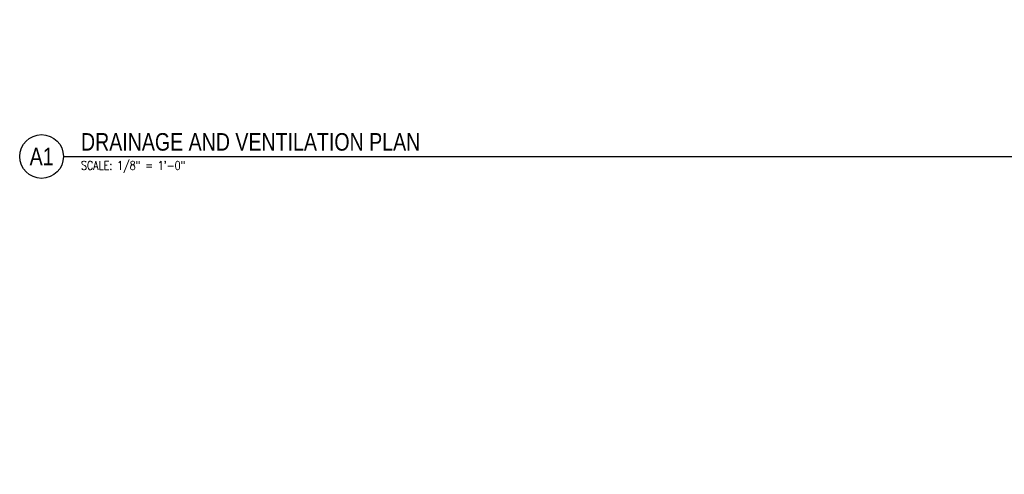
# Model space of a CAD drawing. Header units: inches. Extents: x -783 to 21281, y 0 to 3129.
# Tile 1 of 32: x -148 to 1201, y 0 to 623. Entities that reach past the tile are written whole.
import ezdxf
from ezdxf import colors
from ezdxf.entities.mleader import LeaderData, LeaderLine
from ezdxf.enums import TextEntityAlignment as Align
from ezdxf.math import Vec2, Vec3

# ---------------------------------------------------------------- set-up
doc = ezdxf.new("R2010")
doc.units = ezdxf.units.IN
doc.header["$MEASUREMENT"] = 0
doc.layers.add('S-ANNO-NOTE', color=2, linetype='Continuous')
doc.layers.add('S-ANNO-SYMB', color=2, linetype='Continuous')
doc.styles.add('Annotative', font='romans.shx', dxfattribs={"width": 0.8, "height": 0.125})
doc.styles.add('Arial', font='romans.shx', dxfattribs={"width": 0.8})
doc.styles.add('TITLES', font='swiss.ttf', dxfattribs={"width": 0.8, "height": 0.25})

# ---------------------------------------------------------------- blocks, each defined once
blk = doc.blocks.new('*U33')
at = {"linetype": 'Continuous', "lineweight": -3}
blk.add_line((1.125, 0.625), (29.5, 0.625), dxfattribs=at)
at = {"lineweight": -3}
blk.add_circle((0.812, 0.625), 0.312, dxfattribs=at)
at = {"lineweight": -3, "style": 'Arial'}
blk.add_attdef('DRAWING_AREA_TITLE', text='', height=0.187, dxfattribs=at).set_placement((1.374, 0.634), align=Align.BOTTOM_LEFT)
blk.add_attdef('X#', text='', height=0.187, dxfattribs=at).set_placement((0.812, 0.625), align=Align.MIDDLE_CENTER)
blk.add_attdef('SCALE:', text='', height=0.0938, dxfattribs=at).set_placement((1.374, 0.561), align=Align.TOP_LEFT)

msp = doc.modelspace()

# ---------------------------------------------------------------- block references
at = {"layer": 'S-ANNO-SYMB', "color": 8, "lineweight": -3}
ref = msp.add_blockref('*U33', (-196.0344, 375.4055), dxfattribs=dict(at, xscale=96, yscale=96, zscale=96))
ref.add_attrib('SCALE:', 'SCALE: 1/8" = 1\'-0"    ', dxfattribs={"layer": '0', "lineweight": -3, "height": 12, "style": 'Annotative', "width": 0.796875}).set_placement((-64.102, 429.2217), align=Align.TOP_LEFT)
ref.add_attrib('DRAWING_AREA_TITLE', 'DRAINAGE AND VENTILATION PLAN', dxfattribs={"layer": '0', "lineweight": -3, "height": 24, "style": 'TITLES', "width": 0.8}).set_placement((-64.102, 436.2606), align=Align.BOTTOM_LEFT)
ref.add_attrib('X#', 'A1', dxfattribs={"layer": '0', "lineweight": -3, "height": 24, "style": 'TITLES', "width": 0.8}).set_placement((-118.0344, 435.4055), align=Align.MIDDLE_CENTER)

# ---------------------------------------------------------------- leaders
at = {"layer": 'S-ANNO-NOTE', "lineweight": -3}
ml = msp.add_multileader_mtext('Standard', dxfattribs=at)
ml.set_content('SIM.', color=256, style='Annotative')
ml.set_leader_properties(color=1, linetype='ByLayer', lineweight=-1)
ml.build(insert=Vec2(0, 0))
ml.multileader.update_dxf_attribs({"text_right_attachment_type": 4, "dogleg_length": 0.125, "arrow_head_size": 12, "scale": 96})
ctx = ml.context
ctx.base_point, ctx.scale, ctx.char_height, ctx.arrow_head_size, ctx.landing_gap_size, ctx.plane_origin = Vec3(2353.0681, 1056.8657), 96, 12, 12, 12, Vec3(2250.6207, 1038.4564)
ctx.right_attachment = 4
notes = []
notes.append((ctx, [(0, (0, 0, 0), (0, 0), (1, 0), 1, [])]))
ctx.mtext.insert, ctx.mtext.width, ctx.mtext.flow_direction = Vec3(2365.0681, 1062.8657), 134.479897, 5
for ctx, leaders in notes:
    for number, flags, end, landing, length, lines in leaders:
        leader = LeaderData()
        leader.index, (leader.has_last_leader_line, leader.has_dogleg_vector, leader.attachment_direction) = number, flags
        leader.last_leader_point, leader.dogleg_vector, leader.dogleg_length = Vec3(end), Vec3(landing), length
        for number, points, colour, breaks in lines:
            line = LeaderLine()
            line.index, line.vertices, line.color, line.breaks = number, Vec3.list(points), colors.encode_raw_color(colour), breaks
            leader.lines.append(line)
        ctx.leaders.append(leader)

doc.saveas('drawing.dxf')
